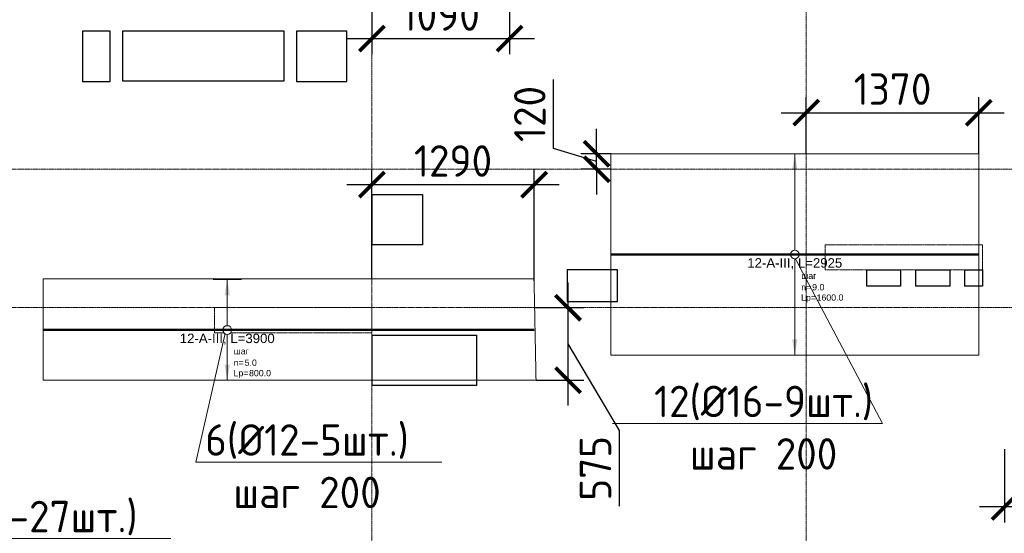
# Model space of a CAD drawing. Header units: millimetres. Extents: x -42044588 to 856694, y -806701 to 941911.
# Tile 232 of 256: x 14588 to 22411, y -424944 to -420862. Entities that reach past the tile are written whole.
import ezdxf
from ezdxf import colors
from ezdxf.entities.mleader import LeaderData, LeaderLine
from ezdxf.enums import TextEntityAlignment as Align
from ezdxf.math import Vec2, Vec3

# ---------------------------------------------------------------- set-up
doc = ezdxf.new("R2010")
doc.units = ezdxf.units.MM
doc.set_wipeout_variables(frame=1)
for name, pattern in [('01 Штриховая _4 мм_', [6, 3.5, -2.5]), ('______5', [1100, 800, -100, 100, -100]), ('DASHED', [7, 5, -2, 0]), ('GOST2.303 4', [7, 5, -2, 0]), ('осевая', [50.8, 31.75, -6.35, 6.35, -6.35])]:
    doc.linetypes.add(name, pattern=pattern)
doc.layers.add('0 @ 100', color=7, linetype='Continuous')
for name, color, linetype, lineweight in [('907Сл Осевые', 1, 'Continuous', 0), ('АрмСтер', 2, 'Continuous', 50), ('контур распр. стерхней', 2, 'GOST2.303 4', 20), ('Оси', 40, '______5', 18), ('Перекрытие ж_бетон', 1, 'Continuous', 30), ('подоснова', 151, 'Continuous', 5), ('РАЗМЕРЫ', 1, 'Continuous', 9)]:
    doc.layers.add(name, color=color, linetype=linetype, lineweight=lineweight)
doc.layers.add('АрмСтер_атрибуты', color=2, linetype='Continuous', lineweight=0, plot=False)
doc.layers.add('Колонна_ бетон', color=7, linetype='Continuous', lineweight=50, true_color=0xb4b496)
doc.styles.add('GOST-2.304_Type-B', font='GOST_Common.ttf')
doc.styles.get("Standard").update_dxf_attribs({"font": 'arial.ttf'})
doc.styles.add('Аннотативный', font='arial.ttf')
doc.styles.add('ГОСТ', font='GOST_Common.ttf')
doc.dimstyles.new('СПДС', dxfattribs={"dimscale": 100, "dimtxt": 2.5, "dimasz": 2, "dimexe": 1.25, "dimexo": 0, "dimtad": 1, "dimdec": 0, "dimrnd": 5, "dimtxsty": 'GOST-2.304_Type-B', "dimblk": 'ARCHTICK', "dimcen": 2.5, "dimdle": 2, "dimclrd": 1, "dimclre": 1, "dimclrt": 1, "dimadec": 0, "dimazin": 2, "dimtfac": 0.75, "dimtdec": 0, "dimtmove": 1, "dimatfit": 3, "dimfxl": 0, "dimtolj": 1, "dimarcsym": 0})

# ---------------------------------------------------------------- blocks, each defined once
blk = doc.blocks.new('подложка стн 1-го этажа')
at = {"layer": 'Колонна_ бетон', "color": 252, "linetype": 'DASHED', "lineweight": 0, "ltscale": 0.5, "true_color": 0x939598, "transparency": 33554687}
for p, q in [((24993.8, 19211.8, -200), (24993.8, 19411.8, -200)), ((24993.8, 19411.8, -200), (24993.8, 19411.8, -200)), ((26243.8, 19411.8, -200), (24993.8, 19411.8, -200)), ((26243.8, 19411.8, -200), (26243.8, 19411.8, -200)), ((26243.8, 19211.8, -200), (26243.8, 19411.8, -200)), ((24993.8, 19211.8, -200), (26243.8, 19211.8, -200)), ((24993.8, 19211.8, -200), (24993.8, 19211.8, -200)), ((26243.8, 19211.8, -200), (26243.8, 19211.8, -200)), ((20143.8, 18911.8, -200), (20143.8, 18911.8, -200)), ((20143.8, 18711.8, -200), (20143.8, 18911.8, -200)), ((20143.8, 18911.8, -200), (21393.8, 18911.8, -200)), ((21393.8, 18911.8, -200), (21393.8, 18911.8, -200)), ((21393.8, 18911.8, -200), (21393.8, 18711.8, -200)), ((20143.8, 18711.8, -200), (21393.8, 18711.8, -200)), ((20143.8, 18711.8, -200), (20143.8, 18711.8, -200)), ((21393.8, 18711.8, -200), (21393.8, 18711.8, -200))]:
    blk.add_line(p, q, dxfattribs=at)
blk = doc.blocks.new('цукцкц')
at = {"layer": 'Перекрытие ж_бетон'}
for points in [[(-254816, -580099.4), (-254816, -579879.4), (-255216, -579879.4), (-255216, -580099.4)], [(-254816, -581979.4), (-254816, -581579.4), (-255216, -581579.4), (-255216, -581979.4)], [(-256116, -582579.4), (-256516, -582579.4), (-256516, -582179.4), (-256116, -582179.4)]]:
    blk.add_lwpolyline(points, close=True, dxfattribs=at)
blk = doc.blocks.new('отв +6900')
at = {"layer": 'Перекрытие ж_бетон'}
for points in [[(-254490.9, -173619.1), (-254490.9, -173219.1), (-253210.7, -173219.1), (-253210.7, -173619.1)], [(-250560.7, -175369.1), (-250560.7, -175119.1), (-250960.7, -175119.1), (-250960.7, -175369.1)]]:
    blk.add_lwpolyline(points, close=True, dxfattribs=at)
for points, elevation in [([(-248581, -175119.1), (-248311, -175119.1), (-248311, -175249.1), (-248581, -175249.1)], 360), ([(-248191, -175119.1), (-247921, -175119.1), (-247921, -175249.1), (-248191, -175249.1)], 360), ([(-247801, -175119.1), (-247661, -175119.1), (-247661, -175249.1), (-247801, -175249.1)], 360), ([(-252510.7, -176039.1), (-252510.7, -175639.1), (-251680.7, -175639.1), (-251680.7, -176039.1)], 4500)]:
    blk.add_lwpolyline(points, close=True, dxfattribs=dict(at, elevation=elevation))
at = {"color": 1, "rotation": 90}
blk.add_blockref('цукцкц', (-834690.3, 81594.9), dxfattribs=at)
blk = doc.blocks.new('_None')
blk = doc.blocks.new('*U5036')
at = {"layer": 'РАЗМЕРЫ'}
for p, q in [((112.5, 800), (-112.5, 800)), ((112.5, -800), (-112.5, -800))]:
    blk.add_line(p, q, dxfattribs=at)
at = {"layer": 'РАЗМЕРЫ', "ltscale": 15}
blk.add_line((0, -800), (0, 800), dxfattribs=at)
at = {"layer": 'РАЗМЕРЫ'}
for points in [[(0, 800), (20.9, 674.8), (-20.9, 674.8)], [(0, -800), (20.9, -674.8), (-20.9, -674.8)]]:
    blk.add_solid(points, dxfattribs=at)
at = {"layer": 'АрмСтер_атрибуты', "color": 215, "ltscale": 15, "style": 'Аннотативный'}
for s, p in [('шаг', (51.4, -194.2)), ('n=', (51.4, -285.1)), ('Lр=', (50.2, -367.8))]:
    blk.add_text(s, height=50, dxfattribs=at).set_placement(p)
at = {"layer": 'АрмСтер_атрибуты', "style": 'Аннотативный', "flags": 8}
blk.add_attdef('ПОЗ', (110, 29.6), '', height=75, dxfattribs=at)
at = {"layer": 'АрмСтер_атрибуты', "color": 215, "style": 'Аннотативный'}
for tag, p, flags in [('ШАГ', (190.9, -194.2), 10), ('КОЛ', (138, -285.1), 8), ('ШИРИНА', (172.9, -367.8), 8)]:
    blk.add_attdef(tag, p, '', height=50, dxfattribs=dict(at, flags=flags))
at = {"layer": 'АрмСтер_атрибуты', "flags": 9}
for tag, p in [('МАССА', (-1033.5, -410.5)), ('ОБОЗНАЧЕНИЕ', (-1033.5, -524.4))]:
    blk.add_attdef(tag, p, '', height=75, dxfattribs=at)
at = {"linetype": 'Continuous', "lineweight": 0}
blk.add_wipeout([(35, 0), (28.3, 20.6), (10.8, 33.3), (-10.8, 33.3), (-28.3, 20.6), (-35, 0), (-28.3, -20.6), (-10.8, -33.3), (10.8, -33.3), (28.3, -20.6)], dxfattribs=at)
at = {"color": 0, "linetype": 'ByBlock', "lineweight": -2, "ltscale": 100}
blk.add_line((-1462.5, 0), (1462.5, 0), dxfattribs=at)
at = {"layer": 'РАЗМЕРЫ'}
blk.add_circle((0, 0), 35, dxfattribs=at)
at = {"layer": 'АрмСтер_атрибуты', "style": 'Аннотативный', "flags": 8}
blk.add_attdef('НАИМЕНОВАНИЕ', text='', height=75, dxfattribs=at).set_placement((0, -29.3), align=Align.TOP_CENTER)
blk = doc.blocks.new('*U5507')
at = {"layer": 'РАЗМЕРЫ'}
for p, q in [((112.5, 400), (-112.5, 400)), ((112.5, -400), (-112.5, -400))]:
    blk.add_line(p, q, dxfattribs=at)
at = {"layer": 'РАЗМЕРЫ', "ltscale": 15}
blk.add_line((0, -400), (0, 400), dxfattribs=at)
at = {"layer": 'РАЗМЕРЫ'}
for points in [[(0, 400), (20.9, 274.8), (-20.9, 274.8)], [(0, -400), (20.9, -274.8), (-20.9, -274.8)]]:
    blk.add_solid(points, dxfattribs=at)
at = {"layer": 'АрмСтер_атрибуты', "color": 215, "ltscale": 15, "style": 'Аннотативный'}
for s, p in [('шаг', (51.4, -194.2)), ('n=', (51.4, -285.1)), ('Lр=', (50.2, -367.8))]:
    blk.add_text(s, height=50, dxfattribs=at).set_placement(p)
at = {"layer": 'АрмСтер_атрибуты', "flags": 9}
for tag, p in [('МАССА', (-1033.5, 189.5)), ('ОБОЗНАЧЕНИЕ', (-1033.5, 75.6))]:
    blk.add_attdef(tag, p, '', height=75, dxfattribs=at)
at = {"layer": 'АрмСтер_атрибуты', "style": 'Аннотативный', "flags": 8}
blk.add_attdef('ПОЗ', (110, 29.6), '', height=75, dxfattribs=at)
at = {"layer": 'АрмСтер_атрибуты', "color": 215, "style": 'Аннотативный'}
for tag, p, flags in [('ШАГ', (190.9, -194.2), 10), ('КОЛ', (138, -285.1), 8), ('ШИРИНА', (172.9, -367.8), 8)]:
    blk.add_attdef(tag, p, '', height=50, dxfattribs=dict(at, flags=flags))
at = {"linetype": 'Continuous', "lineweight": 0}
blk.add_wipeout([(35, 0), (28.3, 20.6), (10.8, 33.3), (-10.8, 33.3), (-28.3, 20.6), (-35, 0), (-28.3, -20.6), (-10.8, -33.3), (10.8, -33.3), (28.3, -20.6)], dxfattribs=at)
at = {"color": 0, "linetype": 'ByBlock', "lineweight": -2, "ltscale": 100}
blk.add_line((-1462.5, 0), (2437.5, 0), dxfattribs=at)
at = {"layer": 'РАЗМЕРЫ'}
blk.add_circle((0, 0), 35, dxfattribs=at)
at = {"layer": 'АрмСтер_атрибуты', "style": 'Аннотативный', "flags": 8}
blk.add_attdef('НАИМЕНОВАНИЕ', text='', height=75, dxfattribs=at).set_placement((0, -29.3), align=Align.TOP_CENTER)
blk = doc.blocks.new('оси блок 2')
at = {"layer": 'Оси', "color": 16, "linetype": 'осевая', "lineweight": 0, "ltscale": 0.25, "transparency": 33554687}
for p, q in [((-72354.7, -322543), (-72354.7, -347914.1)), ((-68904.7, -322543), (-68904.7, -347914.1)), ((-89822.3, -332401.3), (-37238.5, -332401.3)), ((-89822.3, -333501.3), (-37238.5, -333501.3))]:
    blk.add_line(p, q, dxfattribs=at)
blk = doc.blocks.new('_ArchTick')
at = {"color": 0, "linetype": 'ByBlock', "const_width": 0.15}
blk.add_lwpolyline([(-0.5, -0.5), (0.5, 0.5)], dxfattribs=at)
blk = doc.blocks.new('*D6202')
at = {"layer": '907Сл Осевые', "color": 1, "lineweight": -2, "transparency": 16777216}
for p, q in [((17387.1, -420573.7), (17387.1, -421137.7)), ((18479.2, -420573.7), (18479.2, -421137.7)), ((17187.1, -421012.7), (18679.2, -421012.7))]:
    blk.add_line(p, q, dxfattribs=at)
at = {"layer": 'DEFPOINTS', "color": 0, "transparency": 16777216}
for p in [(17387.1, -420573.7, 200), (18479.2, -420573.7), (18479.2, -421012.7)]:
    blk.add_point(p, dxfattribs=at)
at = {"layer": '907Сл Осевые', "color": 1, "lineweight": -2, "transparency": 16777216, "xscale": 200, "yscale": 200, "zscale": 200, "rotation": 180}
blk.add_blockref('_ArchTick', (17387.1, -421012.7), dxfattribs=at)
at = {"layer": '907Сл Осевые', "color": 1, "lineweight": -2, "transparency": 16777216, "xscale": 200, "yscale": 200, "zscale": 200}
blk.add_blockref('_ArchTick', (18479.2, -421012.7), dxfattribs=at)
at = {"layer": '907Сл Осевые', "color": 1, "lineweight": 0, "transparency": 16777216, "insert": (17933.1, -420825.2), "char_height": 250, "attachment_point": 5, "style": 'GOST-2.304_Type-B'}
blk.add_mtext('\\A1;1090', dxfattribs=at)
blk = doc.blocks.new('*D6203')
at = {"layer": '907Сл Осевые', "color": 1, "lineweight": -2, "transparency": 16777216}
for p, q in [((20837.1, -421928.5), (20837.1, -421476.8)), ((22208.5, -421928.5), (22208.5, -421476.8)), ((20637.1, -421601.8), (22408.5, -421601.8))]:
    blk.add_line(p, q, dxfattribs=at)
at = {"layer": 'DEFPOINTS', "color": 0, "transparency": 16777216}
for p in [(22208.5, -421601.8), (20837.1, -421928.5, 200), (22208.5, -421928.5)]:
    blk.add_point(p, dxfattribs=at)
at = {"layer": '907Сл Осевые', "color": 1, "lineweight": -2, "transparency": 16777216, "xscale": 200, "yscale": 200, "zscale": 200, "rotation": 180}
blk.add_blockref('_ArchTick', (20837.1, -421601.8), dxfattribs=at)
at = {"layer": '907Сл Осевые', "color": 1, "lineweight": -2, "transparency": 16777216, "xscale": 200, "yscale": 200, "zscale": 200}
blk.add_blockref('_ArchTick', (22208.5, -421601.8), dxfattribs=at)
at = {"layer": '907Сл Осевые', "color": 1, "lineweight": 0, "transparency": 16777216, "insert": (21522.8, -421414.3), "char_height": 250, "attachment_point": 5, "style": 'GOST-2.304_Type-B'}
blk.add_mtext('\\A1;1370', dxfattribs=at)
blk = doc.blocks.new('*D6204')
at = {"layer": '907Сл Осевые', "color": 1, "lineweight": -2, "transparency": 16777216}
for p, q in [((18828.1, -421886.6), (18828.1, -421336.6)), ((19171.8, -421928.5), (19171.8, -421728.5)), ((19171.8, -421989.7), (18828.1, -421886.6)), ((19283.5, -421928.5), (19046.8, -421928.5)), ((19171.8, -422051), (19171.8, -421928.5)), ((19171.8, -422051), (19171.8, -421928.5)), ((19283.5, -422051), (19046.8, -422051)), ((19171.8, -422051), (19171.8, -422251))]:
    blk.add_line(p, q, dxfattribs=at)
at = {"layer": 'DEFPOINTS', "color": 0, "transparency": 16777216}
for p in [(19171.8, -421928.5), (19283.5, -421928.5), (19283.5, -422051, 200)]:
    blk.add_point(p, dxfattribs=at)
at = {"layer": '907Сл Осевые', "color": 1, "lineweight": -2, "transparency": 16777216, "xscale": 200, "yscale": 200, "zscale": 200}
for p, rotation in [((19171.8, -421928.5), 270), ((19171.8, -422051), 90)]:
    blk.add_blockref('_ArchTick', p, dxfattribs=dict(at, rotation=rotation))
at = {"layer": '907Сл Осевые', "color": 1, "lineweight": 0, "transparency": 16777216, "insert": (18640.6, -421611.6), "char_height": 250, "attachment_point": 5, "rotation": 90, "style": 'GOST-2.304_Type-B'}
blk.add_mtext('\\A1;120', dxfattribs=at)
blk = doc.blocks.new('*D6205')
at = {"layer": '907Сл Осевые', "color": 1, "lineweight": -2, "transparency": 16777216}
for p, q in [((18944.2, -422951), (18944.2, -423928.2)), ((18679.1, -423151), (19069.2, -423151)), ((18944.2, -423439.6), (19350.4, -424128.2)), ((18690.4, -423728.2), (19069.2, -423728.2)), ((19350.4, -424128.2), (19350.4, -424728.2))]:
    blk.add_line(p, q, dxfattribs=at)
at = {"layer": 'DEFPOINTS', "color": 0, "transparency": 16777216}
for p in [(18679.1, -423151, 200), (18690.4, -423728.2), (18944.2, -423728.2)]:
    blk.add_point(p, dxfattribs=at)
at = {"layer": '907Сл Осевые', "color": 1, "lineweight": -2, "transparency": 16777216, "xscale": 200, "yscale": 200, "zscale": 200}
for p, rotation in [((18944.2, -423151), 90), ((18944.2, -423728.2), 270)]:
    blk.add_blockref('_ArchTick', p, dxfattribs=dict(at, rotation=rotation))
at = {"layer": '907Сл Осевые', "color": 1, "lineweight": 0, "transparency": 16777216, "insert": (19162.9, -424428.2), "char_height": 250, "attachment_point": 5, "rotation": 90, "style": 'GOST-2.304_Type-B'}
blk.add_mtext('\\A1;575', dxfattribs=at)
blk = doc.blocks.new('*D6206')
at = {"layer": '907Сл Осевые', "color": 1, "lineweight": -2, "transparency": 16777216}
for p, q in [((17387.1, -422922.7), (17387.1, -422047.9)), ((18674.9, -422937.6), (18674.9, -422047.9)), ((17187.1, -422172.9), (18874.9, -422172.9))]:
    blk.add_line(p, q, dxfattribs=at)
at = {"layer": 'DEFPOINTS', "color": 0, "transparency": 16777216}
for p in [(18674.9, -422172.9), (17387.1, -422922.7, 200), (18674.9, -422937.6)]:
    blk.add_point(p, dxfattribs=at)
at = {"layer": '907Сл Осевые', "color": 1, "lineweight": -2, "transparency": 16777216, "xscale": 200, "yscale": 200, "zscale": 200, "rotation": 180}
blk.add_blockref('_ArchTick', (17387.1, -422172.9), dxfattribs=at)
at = {"layer": '907Сл Осевые', "color": 1, "lineweight": -2, "transparency": 16777216, "xscale": 200, "yscale": 200, "zscale": 200}
blk.add_blockref('_ArchTick', (18674.9, -422172.9), dxfattribs=at)
at = {"layer": '907Сл Осевые', "color": 1, "lineweight": 0, "transparency": 16777216, "insert": (18031, -421985.4), "char_height": 250, "attachment_point": 5, "style": 'GOST-2.304_Type-B'}
blk.add_mtext('\\A1;1290', dxfattribs=at)
blk = doc.blocks.new('*D6211')
at = {"layer": '907Сл Осевые', "color": 1, "lineweight": -2, "transparency": 16777216}
for p, q in [((22412.8, -424275.8), (22412.8, -424859.8)), ((23887.1, -424275.8), (23887.1, -424859.8)), ((24087.1, -424734.8), (22212.8, -424734.8))]:
    blk.add_line(p, q, dxfattribs=at)
at = {"layer": 'DEFPOINTS', "color": 0, "transparency": 16777216}
for p in [(22412.8, -424275.8), (23887.1, -424275.8), (22412.8, -424734.8)]:
    blk.add_point(p, dxfattribs=at)
at = {"layer": '907Сл Осевые', "color": 1, "lineweight": -2, "transparency": 16777216, "xscale": 200, "yscale": 200, "zscale": 200, "rotation": 180}
blk.add_blockref('_ArchTick', (22412.8, -424734.8), dxfattribs=at)
at = {"layer": '907Сл Осевые', "color": 1, "lineweight": -2, "transparency": 16777216, "xscale": 200, "yscale": 200, "zscale": 200}
blk.add_blockref('_ArchTick', (23887.1, -424734.8), dxfattribs=at)
at = {"layer": '907Сл Осевые', "color": 1, "lineweight": 0, "transparency": 16777216, "insert": (23149.9, -424547.3), "char_height": 250, "attachment_point": 5, "style": 'GOST-2.304_Type-B'}
blk.add_mtext('\\A1;1475', dxfattribs=at)

msp = doc.modelspace()

# ---------------------------------------------------------------- linework, layer by layer
at = {"layer": 'контур распр. стерхней', "linetype": '01 Штриховая _4 мм_'}
for points in [[(22208.52, -423527.656), (19283.514, -423527.656), (19283.523, -421928.473), (22208.52, -421928.473)], [(18690.395, -423728.158), (14774.602, -423728.158), (14774.611, -422922.662), (18674.608, -422922.662)]]:
    msp.add_lwpolyline(points, close=True, dxfattribs=at)

# ---------------------------------------------------------------- block references
for name, p in [('подложка стн 1-го этажа', (-4006.674, -442062.764, 560)), ('отв +6900', (269898.156, -247731.872, 200))]:
    msp.add_blockref(name, p)

# ---------------------------------------------------------------- dimensions: what is measured, and where the dimension line sits
at = {"layer": '907Сл Осевые', "lineweight": 0}
for base, p1, p2, picture, middle in [((18479.155, -421012.666), (17387.107, -420573.693, 200), (18479.155, -420573.693), '*D6202', (17933.131, -420825.166)), ((22412.751, -424734.819), (23887.107, -424275.802), (22412.751, -424275.802), '*D6211', (23149.929, -424547.319))]:
    dim = msp.add_linear_dim(base=base, p1=p1, p2=p2, dimstyle='СПДС', dxfattribs=at)
    dim.commit()
    dim.dimension.update_dxf_attribs({"geometry": picture, "text_midpoint": middle})

# ---------------------------------------------------------------- leaders
at = {"layer": 'подоснова', "color": 6, "ltscale": 0.3}
ml = msp.add_multileader_mtext('Standard', dxfattribs=at)
ml.set_content('7*(%%C14-27шт.)\\Pшаг 100', color=6, style='GOST-2.304_Type-B')
ml.set_leader_properties(color=256, linetype='ByLayer', lineweight=15)
ml.set_arrow_properties(name='NONE')
ml.build(insert=Vec2(0, 0))
ml.multileader.update_dxf_attribs({"text_left_attachment_type": 6, "text_right_attachment_type": 6, "dogleg_length": 0.1, "arrow_head_size": 18})
ctx = ml.context
ctx.base_point, ctx.char_height, ctx.arrow_head_size, ctx.landing_gap_size, ctx.plane_origin = Vec3(13483.395, -424985.91), 250, 18, 20, Vec3(2416.416, -419711.9)
ctx.left_attachment, ctx.right_attachment, ctx.text_align_type = 6, 6, 1
notes = []
notes.append((ctx, [(0, (1, 1, 0), (13483.295, -424985.91), (1, 0), 0.1, [(0, [(13011.107, -422547.088)], 0, [])])]))
ctx.mtext.insert, ctx.mtext.alignment, ctx.mtext.flow_direction = Vec3(14550.933, -424685.91), 2, 5
at = {"layer": 'подоснова', "color": 5, "ltscale": 0.3}
ml = msp.add_multileader_mtext('Standard', dxfattribs=at)
ml.set_content('12(%%C16-9шт.)\\Pшаг 200', color=5, style='GOST-2.304_Type-B')
ml.set_leader_properties(color=256, linetype='ByLayer', lineweight=15)
ml.set_arrow_properties(name='NONE')
ml.build(insert=Vec2(0, 0))
ml.multileader.update_dxf_attribs({"text_left_attachment_type": 6, "text_right_attachment_type": 6, "dogleg_length": 0.1, "arrow_head_size": 18})
ctx = ml.context
ctx.base_point, ctx.char_height, ctx.arrow_head_size, ctx.landing_gap_size, ctx.plane_origin = Vec3(19553.098, -424071.223, 43150), 250, 18, 20, Vec3(10635.795, -419339.675, 43150)
ctx.left_attachment, ctx.right_attachment, ctx.text_align_type = 6, 6, 1
notes.append((ctx, [(1, (1, 1, 0), (21443.198, -424071.223, 43150), (-1, 0), 0.1, [(0, [(20733.216, -422728.446, 43150)], 0, [])])]))
ctx.mtext.insert, ctx.mtext.alignment, ctx.mtext.flow_direction = Vec3(20498.098, -423771.223, 43150), 2, 5
at = {"layer": 'подоснова', "color": 4, "ltscale": 0.3}
ml = msp.add_multileader_mtext('Standard', dxfattribs=at)
ml.set_content('6(%%C12-5шт.)\\Pшаг 200', color=4, style='GOST-2.304_Type-B')
ml.set_leader_properties(color=256, linetype='ByLayer', lineweight=15)
ml.set_arrow_properties(name='NONE')
ml.build(insert=Vec2(0, 0))
ml.multileader.update_dxf_attribs({"text_left_attachment_type": 6, "text_right_attachment_type": 6, "dogleg_length": 0.1, "arrow_head_size": 18})
ctx = ml.context
ctx.base_point, ctx.char_height, ctx.arrow_head_size, ctx.landing_gap_size, ctx.plane_origin = Vec3(15988.466, -424377.723, 43150), 250, 18, 20, Vec3(6706.77, -419646.175, 43150)
ctx.left_attachment, ctx.right_attachment, ctx.text_align_type = 6, 6, 1
notes.append((ctx, [(0, (1, 1, 0), (15988.366, -424377.723, 43150), (1, 0), 0.1, [(0, [(16226.311, -423331.256, 43150)], 0, [])])]))
ctx.mtext.insert, ctx.mtext.alignment, ctx.mtext.flow_direction = Vec3(16870.966, -424077.723, 43150), 2, 5
for ctx, leaders in notes:
    for number, flags, end, landing, length, lines in leaders:
        leader = LeaderData()
        leader.index, (leader.has_last_leader_line, leader.has_dogleg_vector, leader.attachment_direction) = number, flags
        leader.last_leader_point, leader.dogleg_vector, leader.dogleg_length = Vec3(end), Vec3(landing), length
        for number, points, colour, breaks in lines:
            line = LeaderLine()
            line.index, line.vertices, line.color, line.breaks = number, Vec3.list(points), colors.encode_raw_color(colour), breaks
            leader.lines.append(line)
        ctx.leaders.append(leader)

# ---------------------------------------------------------------- next in the draw order: block references
at = {"layer": 'АрмСтер', "ltscale": 15}
ref = msp.add_blockref('*U5036', (20746.023, -422728.473), dxfattribs=at)
ref.add_attrib('НАИМЕНОВАНИЕ', '12-A-III, L=2925', dxfattribs={"layer": 'АрмСтер_атрибуты', "height": 75, "style": 'Аннотативный', "flags": 8}).set_placement((20746.023, -422757.812), align=Align.TOP_CENTER)
ref.add_attrib('КОЛ', '9.0', (20884.072, -423013.598), dxfattribs={"layer": 'АрмСтер_атрибуты', "color": 215, "height": 50, "style": 'Аннотативный', "flags": 8})
ref.add_attrib('ШИРИНА', '1600.0', (20918.908, -423096.272), dxfattribs={"layer": 'АрмСтер_атрибуты', "color": 215, "height": 50, "style": 'Аннотативный', "flags": 8})
ref = msp.add_blockref('*U5507', (16237.111, -423328.158), dxfattribs=at)
ref.add_attrib('НАИМЕНОВАНИЕ', '12-A-III, L=3900', dxfattribs={"layer": 'АрмСтер_атрибуты', "height": 75, "style": 'Аннотативный', "flags": 8}).set_placement((16237.111, -423357.497), align=Align.TOP_CENTER)
ref.add_attrib('КОЛ', '5.0', (16375.159, -423613.283), dxfattribs={"layer": 'АрмСтер_атрибуты', "color": 215, "height": 50, "style": 'Аннотативный', "flags": 8})
ref.add_attrib('ШИРИНА', '800.0', (16409.996, -423695.958), dxfattribs={"layer": 'АрмСтер_атрибуты', "color": 215, "height": 50, "style": 'Аннотативный', "flags": 8})

# ---------------------------------------------------------------- next in the draw order: block references
at = {"layer": 'подоснова', "color": 5, "ltscale": 0.3}
msp.add_blockref('оси блок 2', (89741.825, -89649.648, 200), dxfattribs=at)

# ---------------------------------------------------------------- next in the draw order: texts
at = {"layer": '0 @ 100', "insert": (-41963.959, -385058.983), "char_height": 300, "width": 18500, "attachment_point": 1, "style": 'ГОСТ'}
msp.add_mtext('\\pi-900,l900,t900;{\\C7;1.^IАрмирование монолитной плиты  состоит из основного армирования ∅10 А500С с шагом  200х200мм  в нижней зоне, основного армирования ∅10 А500С с шагом  200х200мм  в  верхней зоне и дополнительного армирования, указанного на схемах армирования.\\P2.^IАрмирование плиты предусмотрено отдельными  стержнями заводской длины по осям Х и Y. При недостатке заводской длины стержней для армирования плиты, стыки стержней осуществлять внахлестку без  сварки. Стыки арматуры внахлестку должны располагаться вразбежку (через шаг). См. деталь стыковки арматуры.\\P3.^IВерхнюю и нижнюю арматуру вязать вязальной проволокой через пересечение.  Стержни основной и дополнительной арматуры укладывать в соответствии с сечениями .\\P4.^IПо периметру плиты и у отверстий  у концов основной арматуры устанавливать П-образные элементы Ск1.\\P5.^IПозиции со знаком "*" укладываются с шагом 100 мм\\P6.^IДля фиксации в проектном положении стержней верхней сетки устанавливать фиксаторы Ф1 с шагом 600х600мм.\\P7.^IДиаметр оправки стержня при d<20мм - 5d, при d≥20мм - 8d\\P8.^IКаркасы поперечного армирования устанавливаются до начала устройство верхней сетки армирования.\\P9.^IОбрамления отверстий см. лист 8. В местах расположения отверстий осуществить прерывания основной и дополнительной сеток арматуры. Отверстия обрамляются двумя стержнями арматуры, расход стали на обрамление учтен на листе 40.\\P10.^IПроемы размерами до 300х300 допускается выполнять по месту методом алмазного бурения.\\P11.^IСечения 3-3;4-4;5-5 см. лист 8.}', dxfattribs=at)

# ---------------------------------------------------------------- next in the draw order: dimensions: what is measured, and where the dimension line sits
at = {"layer": '907Сл Осевые', "lineweight": 0}
for base, p1, p2, picture, middle in [((22208.52, -421601.845), (20837.107, -421928.473, 200), (22208.52, -421928.473), '*D6203', (21522.814, -421414.345)), ((18674.9, -422172.877), (17387.107, -422922.662, 200), (18674.9, -422937.598), '*D6206', (18031.004, -421985.377))]:
    dim = msp.add_linear_dim(base=base, p1=p1, p2=p2, dimstyle='СПДС', dxfattribs=at)
    dim.commit()
    dim.dimension.update_dxf_attribs({"geometry": picture, "text_midpoint": middle})
dim = msp.add_linear_dim(base=(19171.822, -421928.473), p1=(19283.522, -422050.97, 200), p2=(19283.523, -421928.473), angle=90, dimstyle='СПДС', dxfattribs=at)
dim.commit()
dim.dimension.update_dxf_attribs({"geometry": '*D6204', "text_midpoint": (18640.572, -421824.096)})
dim = msp.add_linear_dim(base=(18944.189, -423728.158), p1=(18679.082, -423150.97, 200), p2=(18690.395, -423728.158), angle=90, dimstyle='СПДС', dxfattribs=at)
dim.commit()
dim.dimension.update_dxf_attribs({"geometry": '*D6205', "text_midpoint": (19350.439, -424190.723), "dimtype": 160})

doc.saveas('drawing.dxf')
